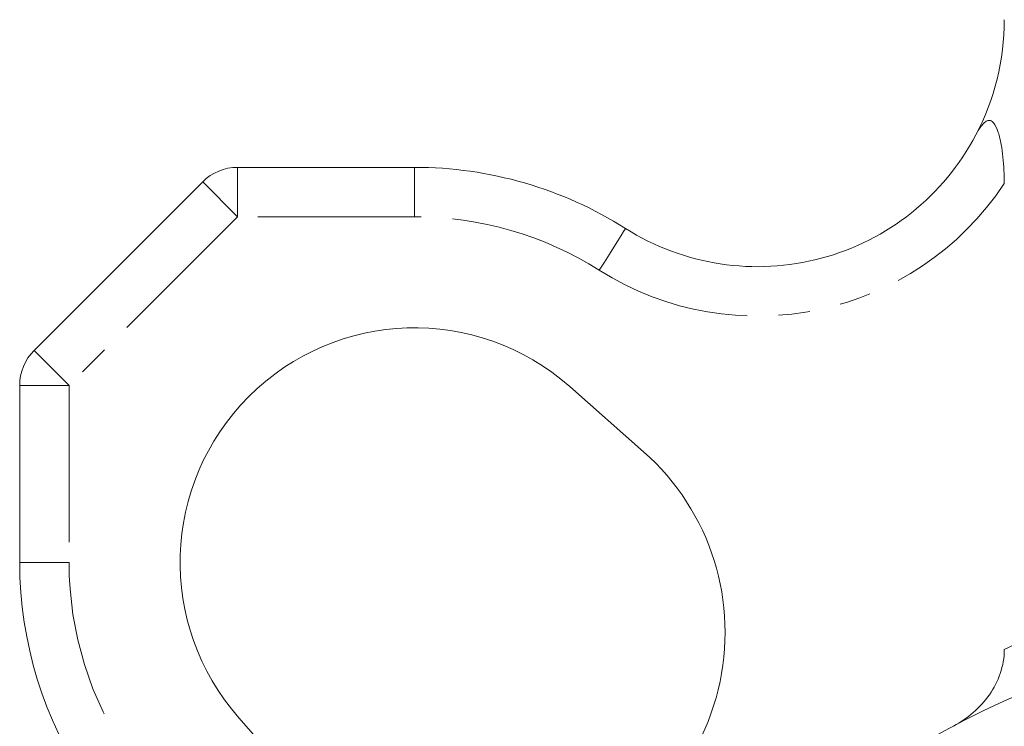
# Model space of a CAD drawing. Header units: millimetres. Extents: x 31 to 386, y -172 to 342.
# Tile 3 of 30: x 31 to 71, y 125 to 153. Entities that reach past the tile are written whole.
import ezdxf

# ---------------------------------------------------------------- set-up
doc = ezdxf.new("R2010")
doc.units = ezdxf.units.MM
doc.linetypes.add('PHANTOM', pattern=[12.7, 6.35, -1.27, 1.27, -1.27, 1.27, -1.27])

msp = doc.modelspace()

# ---------------------------------------------------------------- linework, layer by layer
at = {"color": 7, "linetype": 'Continuous', "lineweight": 15}
for p, q in [((39.723, 147.233), (46.894, 147.233)), ((31.48, 139.819), (38.308, 146.647)), ((30.894, 131.233), (30.894, 138.404)), ((56.172, 135.716), (53.179, 138.357)), ((39.77, 124.948), (42.411, 121.954))]:
    msp.add_line(p, q, dxfattribs=at)
at = {"color": 8, "linetype": 'PHANTOM', "lineweight": 0}
for p, q in [((39.723, 145.233), (39.723, 147.233)), ((46.894, 145.233), (46.894, 147.233)), ((39.723, 145.233), (38.308, 146.647)), ((39.723, 145.233), (32.894, 138.404)), ((46.894, 145.233), (39.723, 145.233)), ((32.894, 138.404), (31.48, 139.819)), ((30.894, 138.404), (32.894, 138.404)), ((32.894, 138.404), (32.894, 131.233)), ((30.894, 131.233), (32.894, 131.233))]:
    msp.add_line(p, q, dxfattribs=at)
at = {"color": 8, "linetype": 'PHANTOM', "lineweight": 0, "flags": 128}
msp.add_lwpolyline([(54.374, 143.067), (54.582, 143.397), (54.783, 143.714), (54.967, 144.007), (55.129, 144.263), (55.262, 144.473), (55.361, 144.629), (55.422, 144.725), (55.442, 144.758)], dxfattribs=at)
at = {"color": 7, "linetype": 'Continuous', "lineweight": 15}
for radius in [36.5, 32.5]:
    msp.add_circle((85.785, 92.342), radius, dxfattribs=at)
for centre, radius, start, end in [((60.785, 153.211), 10, 332.1937, 0), ((60.785, 153.211), 10, 237.706, 332.1937), ((39.723, 145.233), 2, 90, 135), ((46.894, 131.233), 16, 57.706, 90), ((46.894, 131.233), 9.5, 48.5833, 221.4167), ((32.894, 138.404), 2, 135, 180), ((49.723, 128.404), 9.75, 221.4167, 48.5833), ((46.894, 131.233), 16, 180, 248.0248)]:
    msp.add_arc(centre, radius, start, end, dxfattribs=at)
at = {"color": 8, "linetype": 'PHANTOM', "lineweight": 0}
for centre, radius, start, end in [((60.785, 153.211), 12, 237.706, 326.4427), ((46.894, 131.233), 14, 57.706, 90), ((46.894, 131.233), 14, 180, 248.0248), ((88.383, 92.342), 39.5, 112.8931, 116.4567)]:
    msp.add_arc(centre, radius, start, end, dxfattribs=at)
at = {"color": 7, "linetype": 'Continuous', "lineweight": 15}
for points, knots in [([(70.785, 146.578), (70.785, 146.939), (70.768, 147.295), (70.713, 147.818), (70.69, 147.99), (70.628, 148.33), (70.59, 148.497), (70.491, 148.802), (70.429, 148.945), (70.311, 149.082), (70.267, 149.114), (70.177, 149.141), (70.131, 149.136), (70.042, 149.098), (69.999, 149.066), (69.917, 148.987), (69.878, 148.941), (69.765, 148.789), (69.696, 148.67), (69.63, 148.546)], [0, 0, 0, 0, 0.25, 0.25, 0.375, 0.375, 0.5, 0.5, 0.625, 0.625, 0.6875, 0.6875, 0.75, 0.75, 0.8125, 0.8125, 0.875, 0.875, 1, 1, 1, 1]), ([(68.723, 124.609), (69.013, 124.762), (69.281, 124.945), (69.769, 125.369), (69.993, 125.614), (70.364, 126.145), (70.514, 126.431), (70.727, 127.054), (70.785, 127.375), (70.785, 127.705)], [0, 0, 0, 0, 0.25, 0.25, 0.5, 0.5, 0.75, 0.75, 1, 1, 1, 1])]:
    msp.add_open_spline(points, degree=3, knots=knots, dxfattribs=at)

doc.saveas('drawing.dxf')
